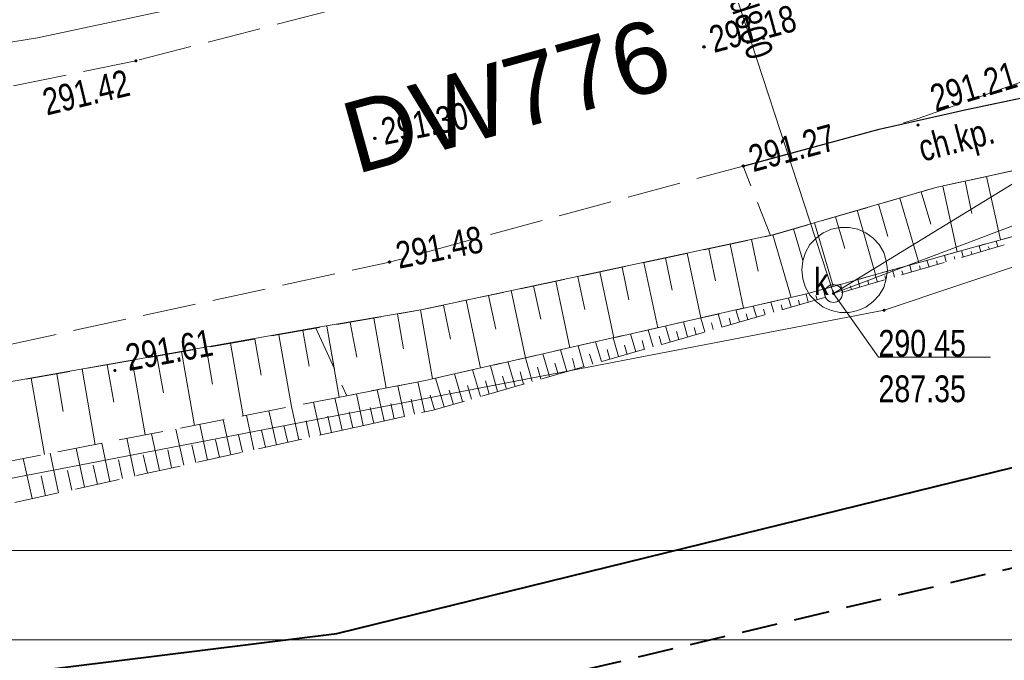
# Model space of a CAD drawing. Header units: metres. Extents: x 7437415 to 7437762, y 5556624 to 5556902.
# Tile 4 of 41: x 7437490 to 7437517, y 5556657 to 5556675. Entities that reach past the tile are written whole.
import ezdxf
from ezdxf.enums import TextEntityAlignment as Align

# ---------------------------------------------------------------- set-up
doc = ezdxf.new("R2010")
doc.units = ezdxf.units.M
doc.header["$MEASUREMENT"] = 0
for name, pattern in [('BUBZ01-500', [1.75, 1.25, -0.5]), ('KTCR02-500', [1.5, 1, -0.5]), ('KTJZ01-500', [2, 1.5, -0.5])]:
    doc.linetypes.add(name, pattern=pattern)
doc.layers.get('0').update_dxf_attribs({"color": 250, "lineweight": 5})
for name, color, linetype, lineweight in [('203-Punkt załamania granicy działki nie stabilizowany', 7, 'Continuous', 5), ('_TABELKA', 7, 'Continuous', 9), ('BUBZ01', 250, 'Continuous', 5), ('BUIB02_01', 250, 'Continuous', 5), ('D_opisy', 7, 'Continuous', 13), ('EGBD03', 250, 'Continuous', 5), ('EGBP04_03', 250, 'Continuous', 5), ('KTCR02', 250, 'Continuous', 5), ('KTJZ01', 250, 'Continuous', 5), ('KTKR01', 250, 'Continuous', 5), ('KTOK01', 250, 'Continuous', 5), ('MPZP', 250, 'Continuous', 5), ('przewód kanalizacyjny (linia)', 7, 'Continuous', 5), ('przewód kanalizacyjny (linia)-Atr1', 7, 'Continuous', 5), ('punkt o określonej wysokości (sieć kanalizacyjna)', 7, 'Continuous', 5), ('punkt o określonej wysokości (sieć kanalizacyjna)-Atr2', 7, 'Continuous', 5), ('punkt o określonej wysokości (sieć kanalizacyjna)-Atr3', 7, 'Continuous', 5), ('punkt wysokościowy naturalny', 7, 'Continuous', 5), ('punkt wysokościowy sztuczny', 7, 'Continuous', 5), ('RTPW01', 250, 'Continuous', 5), ('RTPW02', 250, 'Continuous', 5), ('rzedne dla projektanta', 250, 'Continuous', 5), ('właz - siec kanalizacyjna (powierzchnia)', 7, 'Continuous', 5), ('właz okrągły - siec kanalizacyjna (punkt)', 7, 'Continuous', 5), ('właz okrągły - siec kanalizacyjna (punkt)-Atr17', 7, 'Continuous', 5)]:
    doc.layers.add(name, color=color, linetype=linetype, lineweight=lineweight)
doc.styles.get("Standard").update_dxf_attribs({"font": 'txt.shx', "width": 0.75})
doc.styles.add('Style-Arial', font='arial.ttf')
doc.linetypes.add('KTOK01-500', pattern='A,1.75,[13,dgnlstyle-rozp_2015.shx,S=0.002778,R=0,X=0,Y=0],1.75', length=3.5)

# ---------------------------------------------------------------- blocks, each defined once
blk = doc.blocks.new('PW01')
at = {"layer": 'punkt wysokościowy naturalny', "linetype": 'Continuous', "lineweight": 13}
h = blk.add_hatch(color=0, dxfattribs=at)
edge = h.paths.add_edge_path()
edge.add_arc((0, 0), 0.45, 0, 360)
blk = doc.blocks.new('US22')
at = {"color": 0, "linetype": 'Continuous', "lineweight": 13, "ltscale": 10}
blk.add_circle((0, 0), 2.5, dxfattribs=at)
blk = doc.blocks.new('203')
at = {"layer": '203-Punkt załamania granicy działki nie stabilizowany', "linetype": 'Continuous', "lineweight": 13}
h = blk.add_hatch(color=96, dxfattribs=at)
edge = h.paths.add_edge_path()
edge.add_arc((0, 0), 0.45, 0, 360)
blk = doc.blocks.new('PW02')
at = {"layer": 'punkt wysokościowy sztuczny', "linetype": 'Continuous', "lineweight": 13}
h = blk.add_hatch(color=0, dxfattribs=at)
edge = h.paths.add_edge_path()
edge.add_arc((0, 0), 0.45, 0, 360)

msp = doc.modelspace()

# ---------------------------------------------------------------- linework, layer by layer
at = {"layer": '_TABELKA', "color": 7}
for points in [[(7437755.425, 5556804.566), (7437414.651, 5556804.566), (7437414.651, 5556658.066), (7437755.425, 5556658.066)], [(7437752.925, 5556802.066), (7437417.151, 5556802.066), (7437417.151, 5556660.566), (7437752.925, 5556660.566)]]:
    msp.add_lwpolyline(points, close=True, dxfattribs=at)
at = {"layer": 'BUBZ01', "color": 7, "linetype": 'BUBZ01-500', "lineweight": 13, "flags": 128}
msp.add_lwpolyline([(7437497.945, 5556666.794), (7437498.812, 5556664.903), (7437501.01, 5556665.33), (7437511.67, 5556667.75), (7437528.66, 5556672.48), (7437527.93, 5556673.47), (7437515.37, 5556670.75), (7437510.69, 5556669.39), (7437500.89, 5556667.31), (7437497.945, 5556666.794)], close=True, dxfattribs=at)
for points in [[(7437499.202, 5556664.052), (7437501.23, 5556664.5), (7437512.5, 5556667.74), (7437528.66, 5556672.48), (7437511.67, 5556667.75), (7437501.01, 5556665.33), (7437498.812, 5556664.903)], [(7437497.945, 5556666.794), (7437487.41, 5556664.95), (7437484.77, 5556664.54), (7437476.446, 5556663.116)], [(7437498.812, 5556664.903), (7437486.17, 5556662.45), (7437476.999, 5556661.379)], [(7437477.389, 5556660.156), (7437486.06, 5556661.15), (7437499.202, 5556664.052)]]:
    msp.add_lwpolyline(points, dxfattribs=at)
at = {"layer": 'BUBZ01', "color": 7, "linetype": 'Continuous', "lineweight": 13, "flags": 128}
for points in [[(7437516.15, 5556670.92), (7437516.34, 5556670.01)], [(7437516.75, 5556671.05), (7437517.14, 5556669.27)], [(7437514.92, 5556670.62), (7437515.19, 5556669.71)], [(7437515.53, 5556670.78), (7437515.93, 5556668.94)], [(7437513.72, 5556670.27), (7437513.98, 5556669.37)], [(7437514.32, 5556670.44), (7437514.85, 5556668.63)], [(7437513.12, 5556670.1), (7437513.64, 5556668.3)], [(7437511.93, 5556669.75), (7437512.45, 5556667.97)], [(7437512.52, 5556669.92), (7437512.78, 5556669.03)], [(7437511.34, 5556669.58), (7437511.6, 5556668.69)], [(7437510.16, 5556669.28), (7437510.35, 5556668.39)], [(7437510.76, 5556669.41), (7437511.27, 5556667.66)], [(7437517.07, 5556669.08), (7437517.02, 5556669.24)], [(7437508.36, 5556668.9), (7437508.74, 5556667.09)], [(7437508.96, 5556669.02), (7437509.15, 5556668.12)], [(7437509.56, 5556669.15), (7437509.94, 5556667.36)], [(7437516.1, 5556668.8), (7437516.05, 5556668.97)], [(7437516.34, 5556668.87), (7437516.32, 5556668.95)], [(7437516.59, 5556668.94), (7437516.54, 5556669.1)], [(7437516.83, 5556669.01), (7437516.8, 5556669.09)], [(7437507.14, 5556668.64), (7437507.53, 5556666.81)], [(7437507.75, 5556668.77), (7437507.94, 5556667.86)], [(7437515.14, 5556668.51), (7437515.08, 5556668.7)], [(7437515.38, 5556668.58), (7437515.35, 5556668.68)], [(7437515.62, 5556668.66), (7437515.57, 5556668.83)], [(7437515.86, 5556668.73), (7437515.84, 5556668.81)], [(7437505.91, 5556668.38), (7437506.3, 5556666.53)], [(7437506.53, 5556668.51), (7437506.72, 5556667.59)], [(7437514.17, 5556668.23), (7437514.11, 5556668.43)], [(7437514.41, 5556668.3), (7437514.38, 5556668.4)], [(7437514.65, 5556668.37), (7437514.6, 5556668.56)], [(7437514.9, 5556668.44), (7437514.87, 5556668.54)], [(7437504.67, 5556668.11), (7437505.07, 5556666.25)], [(7437505.29, 5556668.24), (7437505.49, 5556667.32)], [(7437513.2, 5556667.95), (7437513.14, 5556668.16)], [(7437513.45, 5556668.02), (7437513.42, 5556668.12)], [(7437513.69, 5556668.09), (7437513.63, 5556668.29)], [(7437513.93, 5556668.16), (7437513.9, 5556668.26)], [(7437503.42, 5556667.85), (7437503.82, 5556665.97)], [(7437504.05, 5556667.98), (7437504.25, 5556667.05)], [(7437512.24, 5556667.66), (7437512.17, 5556667.89)], [(7437512.48, 5556667.73), (7437512.45, 5556667.85)], [(7437512.72, 5556667.8), (7437512.66, 5556668.02)], [(7437512.96, 5556667.88), (7437512.93, 5556667.98)], [(7437502.16, 5556667.58), (7437502.56, 5556665.68)], [(7437502.79, 5556667.71), (7437502.99, 5556666.77)], [(7437510.79, 5556667.25), (7437510.7, 5556667.53)], [(7437511.27, 5556667.39), (7437511.2, 5556667.64)], [(7437511.51, 5556667.46), (7437511.48, 5556667.58)], [(7437511.75, 5556667.53), (7437511.69, 5556667.75)], [(7437512, 5556667.6), (7437511.96, 5556667.71)], [(7437500.88, 5556667.31), (7437501.22, 5556665.38)], [(7437501.52, 5556667.44), (7437501.72, 5556666.49)], [(7437509.82, 5556666.97), (7437509.72, 5556667.31)], [(7437510.3, 5556667.11), (7437510.21, 5556667.42)], [(7437510.54, 5556667.18), (7437510.5, 5556667.33)], [(7437511.03, 5556667.32), (7437510.99, 5556667.45)], [(7437498.91, 5556666.96), (7437499.09, 5556665.98)], [(7437499.57, 5556667.08), (7437499.92, 5556665.12)], [(7437500.23, 5556667.19), (7437500.4, 5556666.22)], [(7437508.37, 5556666.55), (7437508.25, 5556666.97)], [(7437508.85, 5556666.69), (7437508.74, 5556667.08)], [(7437509.33, 5556666.83), (7437509.23, 5556667.2)], [(7437509.58, 5556666.9), (7437509.53, 5556667.08)], [(7437510.06, 5556667.04), (7437510.01, 5556667.2)], [(7437497.58, 5556666.73), (7437497.76, 5556665.73)], [(7437498.25, 5556666.85), (7437498.456, 5556665.681)], [(7437498.25, 5556666.85), (7437498.6, 5556664.86)], [(7437507.4, 5556666.27), (7437507.26, 5556666.75)], [(7437507.88, 5556666.41), (7437507.75, 5556666.86)], [(7437508.12, 5556666.48), (7437508.06, 5556666.7)], [(7437508.61, 5556666.62), (7437508.55, 5556666.82)], [(7437509.09, 5556666.76), (7437509.04, 5556666.95)], [(7437496.23, 5556666.49), (7437496.41, 5556665.48)], [(7437496.91, 5556666.61), (7437497.26, 5556664.6)], [(7437505.95, 5556665.86), (7437505.79, 5556666.41)], [(7437506.43, 5556666), (7437506.28, 5556666.53)], [(7437506.92, 5556666.13), (7437506.77, 5556666.64)], [(7437507.16, 5556666.2), (7437507.09, 5556666.45)], [(7437507.64, 5556666.34), (7437507.57, 5556666.57)], [(7437494.18, 5556666.14), (7437494.54, 5556664.07)], [(7437494.87, 5556666.26), (7437495.05, 5556665.23)], [(7437495.55, 5556666.38), (7437495.91, 5556664.34)], [(7437504.98, 5556665.58), (7437504.8, 5556666.19)], [(7437505.46, 5556665.72), (7437505.3, 5556666.3)], [(7437506.19, 5556665.93), (7437506.11, 5556666.2)], [(7437506.67, 5556666.06), (7437506.6, 5556666.32)], [(7437492.79, 5556665.89), (7437493.16, 5556663.81)], [(7437493.49, 5556666.01), (7437493.67, 5556664.98)], [(7437503.53, 5556665.16), (7437503.33, 5556665.86)], [(7437504.01, 5556665.3), (7437503.82, 5556665.97)], [(7437504.5, 5556665.44), (7437504.31, 5556666.08)], [(7437505.22, 5556665.65), (7437505.14, 5556665.95)], [(7437505.71, 5556665.79), (7437505.62, 5556666.07)], [(7437491.39, 5556665.65), (7437491.76, 5556663.53)], [(7437492.09, 5556665.77), (7437492.28, 5556664.72)], [(7437502.56, 5556664.88), (7437502.34, 5556665.63)], [(7437503.04, 5556665.02), (7437502.84, 5556665.74)], [(7437504.25, 5556665.37), (7437504.16, 5556665.7)], [(7437504.74, 5556665.51), (7437504.65, 5556665.82)], [(7437489.96, 5556665.4), (7437490.34, 5556663.26)], [(7437490.68, 5556665.52), (7437490.86, 5556664.46)], [(7437501.54, 5556664.59), (7437501.3, 5556665.4)], [(7437502.06, 5556664.74), (7437501.83, 5556665.52)], [(7437502.8, 5556664.95), (7437502.7, 5556665.32)], [(7437503.29, 5556665.09), (7437503.18, 5556665.45)], [(7437503.77, 5556665.23), (7437503.67, 5556665.57)], [(7437499.86, 5556664.2), (7437499.66, 5556665.07)], [(7437500.43, 5556664.32), (7437500.24, 5556665.18)], [(7437500.99, 5556664.45), (7437500.8, 5556665.29)], [(7437501.8, 5556664.66), (7437501.68, 5556665.06)], [(7437502.31, 5556664.81), (7437502.2, 5556665.19)], [(7437498.68, 5556663.94), (7437498.48, 5556664.84)], [(7437499.27, 5556664.07), (7437499.08, 5556664.96)], [(7437500.71, 5556664.39), (7437500.62, 5556664.81)], [(7437501.27, 5556664.51), (7437501.15, 5556664.92)], [(7437496.84, 5556663.53), (7437496.63, 5556664.48)], [(7437497.47, 5556663.67), (7437497.26, 5556664.6)], [(7437498.08, 5556663.8), (7437497.88, 5556664.72)], [(7437499.57, 5556664.13), (7437499.47, 5556664.57)], [(7437500.14, 5556664.26), (7437500.05, 5556664.69)], [(7437495.56, 5556663.25), (7437495.35, 5556664.23)], [(7437496.21, 5556663.39), (7437496, 5556664.36)], [(7437497.77, 5556663.74), (7437497.67, 5556664.2)], [(7437498.38, 5556663.87), (7437498.28, 5556664.33)], [(7437498.98, 5556664), (7437498.88, 5556664.45)], [(7437494.24, 5556662.96), (7437494.02, 5556663.97)], [(7437494.91, 5556663.1), (7437494.69, 5556664.1)], [(7437496.53, 5556663.46), (7437496.42, 5556663.94)], [(7437497.16, 5556663.6), (7437497.05, 5556664.07)], [(7437492.87, 5556662.65), (7437492.64, 5556663.71)], [(7437493.56, 5556662.81), (7437493.34, 5556663.84)], [(7437495.24, 5556663.18), (7437495.13, 5556663.67)], [(7437495.89, 5556663.32), (7437495.78, 5556663.81)], [(7437491.46, 5556662.34), (7437491.22, 5556663.43)], [(7437492.17, 5556662.5), (7437491.94, 5556663.57)], [(7437493.9, 5556662.88), (7437493.79, 5556663.39)], [(7437494.58, 5556663.03), (7437494.47, 5556663.53)], [(7437489.99, 5556662.02), (7437489.74, 5556663.14)], [(7437490.73, 5556662.18), (7437490.49, 5556663.29)], [(7437492.52, 5556662.58), (7437492.41, 5556663.11)], [(7437493.22, 5556662.73), (7437493.1, 5556663.25)], [(7437491.1, 5556662.26), (7437490.98, 5556662.81)], [(7437491.82, 5556662.42), (7437491.7, 5556662.96)], [(7437490.36, 5556662.1), (7437490.24, 5556662.66)]]:
    msp.add_lwpolyline(points, dxfattribs=at)
at = {"layer": 'BUIB02_01', "color": 212, "linetype": 'Continuous', "lineweight": 40, "flags": 128}
msp.add_lwpolyline([(7437478.779, 5556655.789), (7437498.529, 5556658.242), (7437527.258, 5556665.29), (7437554.461, 5556676.462), (7437578.709, 5556689.08)], dxfattribs=at)
at = {"layer": 'EGBD03', "color": 96, "linetype": 'Continuous', "lineweight": 13}
msp.add_line((7437499.024, 5556664.441), (7437477.352, 5556660.27), dxfattribs=at)
at = {"layer": 'EGBD03', "color": 96, "linetype": 'Continuous', "lineweight": 13, "flags": 128}
for points in [[(7437513.88, 5556667.3), (7437528.68, 5556672.25)], [(7437499.024, 5556664.441), (7437513.88, 5556667.3)]]:
    msp.add_lwpolyline(points, dxfattribs=at)
at = {"layer": 'KTCR02', "color": 7, "linetype": 'KTCR02-500', "lineweight": 13, "flags": 128}
msp.add_lwpolyline([(7437510.69, 5556669.39), (7437509.93, 5556671.34), (7437513.74, 5556672.37), (7437516.19, 5556672.93), (7437525.36, 5556674.85), (7437527.93, 5556673.47), (7437515.37, 5556670.75), (7437510.69, 5556669.39)], close=True, dxfattribs=at)
at = {"layer": 'KTJZ01', "color": 7, "linetype": 'KTJZ01-500', "lineweight": 13, "flags": 128}
for points in [[(7437487.24, 5556665.88), (7437500.01, 5556668.65), (7437509.93, 5556671.34), (7437514.81, 5556672.66), (7437528.54, 5556677.57), (7437546.18, 5556685.08), (7437562.31, 5556693.39), (7437575.78, 5556700.17), (7437584.6, 5556705.2), (7437599.33, 5556712.79), (7437607.41, 5556717.03), (7437624.22, 5556725.75), (7437636.91, 5556731.79), (7437639.91, 5556733.3), (7437648.13, 5556737.1), (7437664.08, 5556744.94), (7437674.41, 5556750.47), (7437695.47, 5556762.01), (7437726.23, 5556778.98), (7437745.592, 5556790.579), (7437740.524, 5556799.89), (7437726.071, 5556794.065), (7437721.424, 5556793.261), (7437718.653, 5556793.684), (7437716.454, 5556794.853), (7437714.78, 5556796.65), (7437713.44, 5556798.18), (7437704.05, 5556814.76), (7437696.46, 5556806.77), (7437698.53, 5556806.84), (7437700.74, 5556806.26), (7437702.79, 5556804.94), (7437704.06, 5556803.16), (7437709.44, 5556793.77), (7437711.44, 5556790.12), (7437712.13, 5556787.63), (7437712.21, 5556785.35), (7437711.59, 5556783.66), (7437709.87, 5556781.76), (7437701.28, 5556777.09), (7437699.42, 5556776.48), (7437697.78, 5556776.19), (7437695.76, 5556776.41), (7437693.65, 5556777.51), (7437692.09, 5556778.89), (7437690.49, 5556781.22), (7437685.25, 5556778.28), (7437686.1, 5556775.03), (7437686.085, 5556773.72), (7437685.81, 5556772.51), (7437685.3, 5556771.32), (7437684.475, 5556769.98), (7437683.43, 5556768.68), (7437682.12, 5556767.23), (7437680.52, 5556765.9), (7437679.609, 5556765.424), (7437667.4, 5556758.73), (7437656.58, 5556752.94), (7437646.03, 5556747.24), (7437635.04, 5556741.31), (7437625.46, 5556735.97), (7437617.31, 5556731.03), (7437610.73, 5556727.32), (7437599.83, 5556721.28), (7437592.56, 5556717.41), (7437581.48, 5556711.39), (7437572.19, 5556706.38), (7437570.63, 5556705.57), (7437559.43, 5556699.57), (7437555.27, 5556697.37), (7437547.58, 5556693.6), (7437542.1, 5556690.99), (7437536.78, 5556688.64), (7437527.13, 5556684.56), (7437524.75, 5556685.69), (7437522.99, 5556687.15), (7437521.44, 5556689.45), (7437520.46, 5556691.39), (7437515.43, 5556689.51), (7437516.09, 5556686.202), (7437515.98, 5556684.5), (7437514.73, 5556681.38), (7437513.55, 5556680.28), (7437512.1, 5556679.32), (7437507.87, 5556678.13), (7437498.81, 5556675.82), (7437492.9, 5556674.29)], [(7437492.9, 5556674.29), (7437483.95, 5556672.46), (7437475.05, 5556671.17), (7437473.923, 5556671.041)]]:
    msp.add_lwpolyline(points, dxfattribs=at)
at = {"layer": 'KTKR01', "color": 7, "linetype": 'Continuous', "lineweight": 30, "flags": 128}
msp.add_lwpolyline([(7437509.93, 5556671.34), (7437513.74, 5556672.37), (7437516.19, 5556672.93), (7437525.36, 5556674.85), (7437534.27, 5556677.12), (7437543.86, 5556679.82), (7437547.6, 5556681.25), (7437562.05, 5556688.41), (7437564.55, 5556690.07), (7437567.61, 5556692.67), (7437574.17, 5556698.83), (7437574.91, 5556699.49), (7437575.69, 5556700.12)], dxfattribs=at)
at = {"layer": 'KTOK01', "color": 7, "linetype": 'KTOK01-500', "lineweight": 13}
msp.add_line((7437497.967, 5556666.813), (7437487.41, 5556664.95), dxfattribs=at)
at = {"layer": 'KTOK01', "color": 7, "linetype": 'KTOK01-500', "lineweight": 13, "flags": 128}
for points in [[(7437506.73, 5556678.47), (7437490.14, 5556674.93), (7437473.536, 5556672.257)], [(7437527.93, 5556673.47), (7437515.37, 5556670.75), (7437510.76, 5556669.41), (7437500.89, 5556667.31), (7437497.967, 5556666.813)]]:
    msp.add_lwpolyline(points, dxfattribs=at)
at = {"layer": 'MPZP', "color": 212, "linetype": 'KTCR02-500', "lineweight": 40, "flags": 128}
msp.add_lwpolyline([(7437480.406, 5556653.046), (7437497.678, 5556655.366), (7437530.257, 5556663.123), (7437555.691, 5556673.002), (7437601.685, 5556696.111), (7437651.01, 5556723.248), (7437712.92, 5556755.928), (7437752.943, 5556777.073)], dxfattribs=at)
at = {"layer": 'przewód kanalizacyjny (linia)', "color": 36, "linetype": 'Continuous', "lineweight": 13, "flags": 128}
for points in [[(7437507.01, 5556684.43), (7437512.46, 5556667.77)], [(7437512.46, 5556667.77), (7437535.98, 5556676.65), (7437554.59, 5556679.12)], [(7437512.46, 5556667.77), (7437528.53, 5556677.61)]]:
    msp.add_lwpolyline(points, dxfattribs=at)
at = {"layer": 'punkt o określonej wysokości (sieć kanalizacyjna)-Atr2', "color": 7, "flags": 128}
msp.add_lwpolyline([(7437512.46, 5556667.77), (7437513.72, 5556665.98), (7437516.866, 5556665.98)], dxfattribs=at)
at = {"layer": 'rzedne dla projektanta', "color": 7, "linetype": 'Continuous', "lineweight": 40}
for centre in [(7437508.83, 5556674.68), (7437499.6, 5556672.12), (7437509.93, 5556671.34), (7437500.01, 5556668.65)]:
    msp.add_circle(centre, 0.0225, dxfattribs=at)
at = {"layer": 'właz - siec kanalizacyjna (powierzchnia)', "color": 36, "linetype": 'Continuous', "lineweight": 13, "flags": 128}
msp.add_lwpolyline([(7437513.97, 5556668.43), (7437513.94, 5556668.18), (7437513.87, 5556667.94), (7437513.74, 5556667.72), (7437513.57, 5556667.54), (7437513.37, 5556667.39), (7437513.14, 5556667.29), (7437512.9, 5556667.24), (7437512.64, 5556667.24), (7437512.4, 5556667.29), (7437512.17, 5556667.39), (7437511.97, 5556667.54), (7437511.8, 5556667.72), (7437511.67, 5556667.94), (7437511.6, 5556668.18), (7437511.57, 5556668.43), (7437511.6, 5556668.68), (7437511.67, 5556668.92), (7437511.8, 5556669.14), (7437511.97, 5556669.32), (7437512.17, 5556669.47), (7437512.4, 5556669.57), (7437512.64, 5556669.62), (7437512.9, 5556669.62), (7437513.14, 5556669.57), (7437513.37, 5556669.47), (7437513.57, 5556669.32), (7437513.74, 5556669.14), (7437513.87, 5556668.92), (7437513.94, 5556668.68), (7437513.97, 5556668.43)], close=True, dxfattribs=at)

# ---------------------------------------------------------------- block references
at = {"layer": 'EGBP04_03', "color": 96, "linetype": 'Continuous', "lineweight": 13, "xscale": 0.1, "yscale": 0.1, "zscale": 0.1}
msp.add_blockref('203', (7437513.88, 5556667.3), dxfattribs=at)
at = {"layer": 'punkt o określonej wysokości (sieć kanalizacyjna)', "color": 7, "linetype": 'Continuous', "lineweight": 13, "xscale": 0.1, "yscale": 0.1, "zscale": 0.1}
msp.add_blockref('PW01', (7437512.46, 5556667.77), dxfattribs=at)
at = {"layer": 'RTPW02', "color": 7, "linetype": 'Continuous', "lineweight": 13, "xscale": 0.1, "yscale": 0.1, "zscale": 0.1}
for p in [(7437492.9, 5556674.29), (7437514.83, 5556672.49), (7437492.31, 5556665.61)]:
    msp.add_blockref('PW02', p, dxfattribs=at)
at = {"layer": 'właz okrągły - siec kanalizacyjna (punkt)', "color": 7, "linetype": 'Continuous', "lineweight": 13, "xscale": 0.1, "yscale": 0.1, "zscale": 0.1}
msp.add_blockref('US22', (7437512.46, 5556667.77), dxfattribs=at)

# ---------------------------------------------------------------- texts
at = {"layer": 'D_opisy', "style": 'Style-Arial'}
msp.add_text('DW776', height=2, rotation=15.4945, dxfattribs=at).set_placement((7437498.798, 5556672.068), align=Align.MIDDLE_LEFT)
at = {"layer": 'KTCR02', "color": 7, "linetype": 'Continuous', "lineweight": 13, "insert": (7437515.017, 5556671.238), "char_height": 0.75, "attachment_point": 7, "rotation": 14.6525, "line_spacing_factor": 0.6}
msp.add_mtext('\\FWORKING_1250;\\H1x;\\W0.8;ch.kp.', dxfattribs=at)
at = {"layer": 'przewód kanalizacyjny (linia)-Atr1', "color": 36, "insert": (7437509.392, 5556676.342), "char_height": 0.75, "attachment_point": 7, "rotation": 288.114, "line_spacing_factor": 0.6}
msp.add_mtext('\\FWORKING_1250;\\H1x;\\W0.8;kd800', dxfattribs=at)
at = {"layer": 'punkt o określonej wysokości (sieć kanalizacyjna)-Atr2', "color": 36, "insert": (7437513.72, 5556665.987), "char_height": 0.75, "attachment_point": 7, "line_spacing_factor": 0.6}
msp.add_mtext('\\FWORKING_1250;\\H1x;\\W0.8;290.45', dxfattribs=at)
at = {"layer": 'punkt o określonej wysokości (sieć kanalizacyjna)-Atr3', "color": 36, "insert": (7437513.72, 5556664.712), "char_height": 0.75, "attachment_point": 7, "line_spacing_factor": 0.6}
msp.add_mtext('\\FWORKING_1250;\\H1x;\\W0.8;287.35', dxfattribs=at)
at = {"layer": 'RTPW01', "color": 7, "linetype": 'Continuous', "lineweight": 13, "insert": (7437515.322, 5556672.851), "char_height": 0.75, "attachment_point": 7, "rotation": 16.706, "line_spacing_factor": 0.6}
msp.add_mtext('\\FWORKING_1250;\\H1x;\\W0.8;291.21', dxfattribs=at)
at = {"layer": 'RTPW02', "color": 7, "linetype": 'Continuous', "lineweight": 13, "char_height": 0.75, "line_spacing_factor": 0.6}
for s, insert, attachment_point, rotation in [('\\FWORKING_1250;\\H1x;\\W0.8;291.42', (7437490.222, 5556673.484), 1, 13.533), ('\\FWORKING_1250;\\H1x;\\W0.8;291.61', (7437492.695, 5556665.584), 7, 10.482)]:
    msp.add_mtext(s, dxfattribs=dict(at, insert=insert, attachment_point=attachment_point, rotation=rotation))
at = {"layer": 'rzedne dla projektanta', "color": 7, "linetype": 'Continuous', "lineweight": 0, "char_height": 0.75, "attachment_point": 7, "line_spacing_factor": 0.6}
for s, insert, rotation in [('\\FWORKING_1250;\\H1x;\\W0.8; 291.18', (7437508.895, 5556674.439), 15.1285), ('\\FWORKING_1250;\\H1x;\\W0.8; 291.30', (7437499.649, 5556671.875), 11.2682), ('\\FWORKING_1250;\\H1x;\\W0.8; 291.27', (7437509.995, 5556671.099), 15.1285), ('\\FWORKING_1250;\\H1x;\\W0.8; 291.48', (7437500.059, 5556668.405), 11.2682)]:
    msp.add_mtext(s, dxfattribs=dict(at, insert=insert, rotation=rotation))
at = {"layer": 'właz okrągły - siec kanalizacyjna (punkt)-Atr17', "color": 7, "insert": (7437511.919, 5556667.731), "char_height": 0.75, "attachment_point": 7, "line_spacing_factor": 0.6}
msp.add_mtext('\\FWORKING_1250;\\H1x;\\W0.8;k', dxfattribs=at)

doc.saveas('drawing.dxf')
